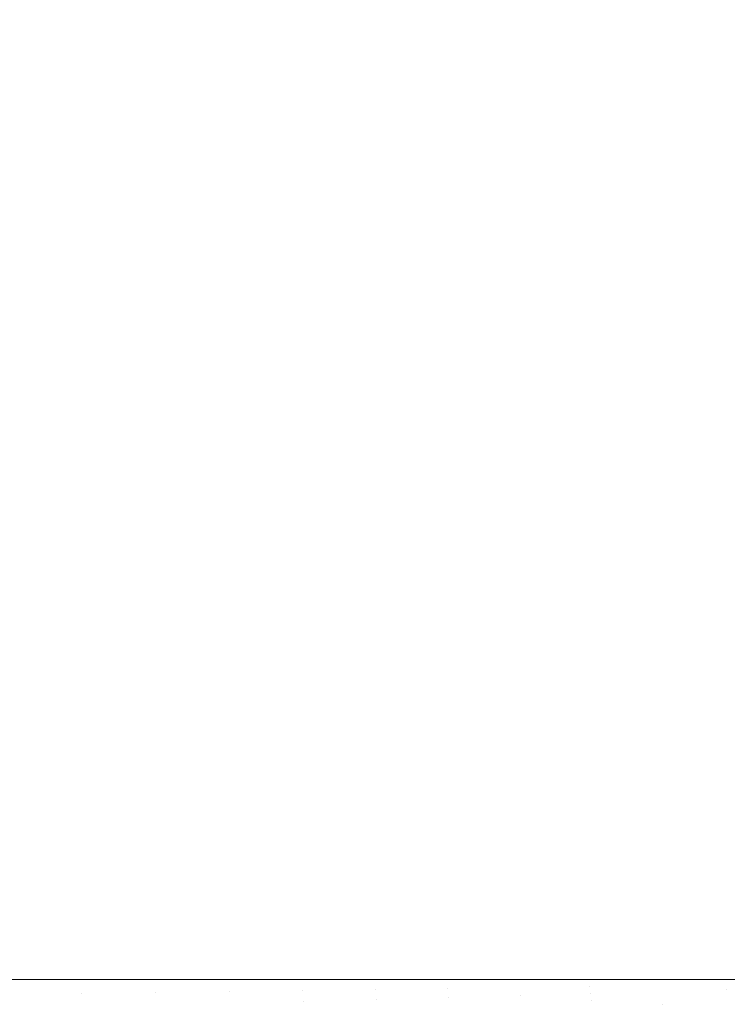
# Model space of a CAD drawing. Header units: centimetres. Extents: x -62 to 63, y 4 to 6.
# Tile 53 of 256: x -61.991 to -61.8994, y 4.297 to 4.4244. Entities that reach past the tile are written whole.
import ezdxf

# ---------------------------------------------------------------- set-up
doc = ezdxf.new("R2010")
doc.units = ezdxf.units.CM
doc.header["$LTSCALE"] = 2.54
doc.layers.add('Lucido design-1', color=7, linetype='Continuous')

# ---------------------------------------------------------------- blocks, each defined once
blk = doc.blocks.new('Gruppo-4-1')
at = {"color": 7, "linetype": 'Continuous', "lineweight": 9}
for points, invisible_edges in [([(-62.00216, 5.90021, -2276.99892), (-61.98985, 5.90021, -2277.003), (-61.98985, 4.30021, -2277.003), (-61.99249, 4.30021, -2277.00213)], 10), ([(-61.99249, 4.30021, -2276.24222), (-61.98937, 4.30021, -2276.24119), (-61.98937, 5.90021, -2276.24119), (-61.99249, 5.90021, -2276.24222)], 10), ([(-61.98985, 5.90021, -2277.003), (-61.97722, 5.90021, -2277.00666), (-61.97722, 4.30021, -2277.00666), (-61.98303, 4.30021, -2277.00498)], 10), ([(-61.98303, 4.30021, -2277.00498), (-61.98985, 4.30021, -2277.003), (-61.98985, 5.90021, -2277.003)], 10), ([(-61.98303, 5.90021, -2276.23937), (-61.98937, 5.90021, -2276.24119), (-61.98937, 4.30021, -2276.24119), (-61.98303, 4.30021, -2276.23937)], 10), ([(-61.98303, 4.30021, -2276.23937), (-61.97668, 4.30021, -2276.23754), (-61.97668, 5.90021, -2276.23754), (-61.98303, 5.90021, -2276.23937)], 10), ([(-61.96398, 4.30021, -2277.00995), (-61.97722, 4.30021, -2277.00666), (-61.97722, 5.90021, -2277.00666), (-61.96398, 5.90021, -2277.00995)], 10), ([(-61.97352, 5.90021, -2276.23676), (-61.97668, 5.90021, -2276.23754), (-61.97668, 4.30021, -2276.23754), (-61.97352, 4.30021, -2276.23676)], 10), ([(-61.97352, 4.30021, -2276.23676), (-61.96398, 4.30021, -2276.2344), (-61.96398, 5.90021, -2276.2344), (-61.97352, 5.90021, -2276.23676)], 10), ([(-61.96398, 4.30021, -2276.2344), (-61.96252, 4.30021, -2276.23403), (-61.96252, 5.90021, -2276.23403), (-61.96398, 5.90021, -2276.2344)], 10), ([(-61.96398, 5.90021, -2277.00995), (-61.96311, 5.90021, -2277.01017), (-61.96311, 4.30021, -2277.01017), (-61.96398, 4.30021, -2277.00995)], 10), ([(-61.95445, 4.30021, -2277.01199), (-61.96311, 4.30021, -2277.01017), (-61.96311, 5.90021, -2277.01017), (-61.95445, 5.90021, -2277.01199)], 10), ([(-61.95445, 5.90021, -2276.23236), (-61.96252, 5.90021, -2276.23403), (-61.96252, 4.30021, -2276.23403), (-61.95445, 4.30021, -2276.23236)], 10), ([(-61.95445, 4.30021, -2276.23236), (-61.9469, 4.30021, -2276.23078), (-61.9469, 5.90021, -2276.23078), (-61.95445, 5.90021, -2276.23236)], 10), ([(-61.95445, 5.90021, -2277.01199), (-61.94756, 5.90021, -2277.01343), (-61.94756, 4.30021, -2277.01343), (-61.95445, 4.30021, -2277.01199)], 10), ([(-61.94756, 5.90021, -2277.01343), (-61.93058, 5.90021, -2277.01634), (-61.93058, 4.30021, -2277.01634), (-61.945, 4.30021, -2277.01387)], 10), ([(-61.945, 4.30021, -2277.01387), (-61.94756, 4.30021, -2277.01343), (-61.94756, 5.90021, -2277.01343)], 10), ([(-61.945, 5.90021, -2276.23046), (-61.9469, 5.90021, -2276.23078), (-61.9469, 4.30021, -2276.23078), (-61.945, 4.30021, -2276.23046)], 10), ([(-61.945, 4.30021, -2276.23046), (-61.93562, 4.30021, -2276.22887), (-61.93562, 5.90021, -2276.22887), (-61.945, 5.90021, -2276.23046)], 10), ([(-61.93562, 4.30021, -2276.22887), (-61.92987, 4.30021, -2276.2279), (-61.92987, 5.90021, -2276.2279), (-61.93562, 5.90021, -2276.22887)], 10), ([(-61.93058, 5.90021, -2277.01634), (-61.91727, 5.90021, -2277.0181), (-61.91228, 4.30021, -2277.01876), (-61.92638, 4.30021, -2277.01689)], 10), ([(-61.92638, 4.30021, -2277.01689), (-61.93058, 4.30021, -2277.01634), (-61.93058, 5.90021, -2277.01634)], 10), ([(-61.92987, 4.30021, -2276.2279), (-61.91727, 4.30021, -2276.22624), (-61.91727, 5.90021, -2276.22624), (-61.92638, 5.90021, -2276.22744)], 10), ([(-61.92638, 5.90021, -2276.22744), (-61.92987, 5.90021, -2276.2279), (-61.92987, 4.30021, -2276.2279)], 10), ([(-61.91727, 4.30021, -2276.22624), (-61.91152, 4.30021, -2276.22549), (-61.91152, 5.90021, -2276.22549), (-61.91727, 5.90021, -2276.22624)], 10), ([(-61.91727, 5.90021, -2277.0181), (-61.91228, 5.90021, -2277.01876), (-61.91228, 4.30021, -2277.01876)], 10), ([(-61.89957, 4.30021, -2277.01997), (-61.91228, 4.30021, -2277.01876), (-61.91228, 5.90021, -2277.01876), (-61.89957, 5.90021, -2277.01997)], 10), ([(-61.89957, 5.90021, -2276.22437), (-61.91152, 5.90021, -2276.22549), (-61.91152, 4.30021, -2276.22549), (-61.89957, 4.30021, -2276.22437)], 10), ([(-61.89957, 4.30021, -2276.22437), (-61.89205, 4.30021, -2276.22367), (-61.89205, 5.90021, -2276.22367), (-61.89957, 5.90021, -2276.22437)], 10), ([(-61.89957, 5.90021, -2277.01997), (-61.89285, 5.90021, -2277.02061), (-61.89285, 4.30021, -2277.02061), (-61.89957, 4.30021, -2277.01997)], 10), ([(-61.98937, 4.30021, -2276.24119), (-61.99249, 4.30021, -2276.24222), (-61.99243, 4.29831, -2276.24217)], 10), ([(-61.99243, 4.29831, -2277.00217), (-61.99249, 4.30021, -2277.00213), (-61.98985, 4.30021, -2277.003)], 9), ([(-61.98937, 4.30021, -2276.24119), (-61.99243, 4.29831, -2276.24217), (-61.98298, 4.29844, -2276.23931)], 11), ([(-61.98298, 4.29844, -2277.00503), (-61.99243, 4.29831, -2277.00217), (-61.98985, 4.30021, -2277.003)], 11), ([(-61.98985, 4.30021, -2277.003), (-61.98303, 4.30021, -2277.00498), (-61.98298, 4.29844, -2277.00503)], 10), ([(-61.98298, 4.29844, -2276.23931), (-61.98303, 4.30021, -2276.23937), (-61.98937, 4.30021, -2276.24119)], 9), ([(-61.97668, 4.30021, -2276.23754), (-61.98303, 4.30021, -2276.23937), (-61.98298, 4.29844, -2276.23931)], 10), ([(-61.98298, 4.29844, -2277.00503), (-61.98303, 4.30021, -2277.00498), (-61.97722, 4.30021, -2277.00666)], 9), ([(-61.98298, 4.29844, -2276.23931), (-61.97347, 4.29856, -2276.23671), (-61.97668, 4.30021, -2276.23754)], 11), ([(-61.97722, 4.30021, -2277.00666), (-61.97347, 4.29856, -2277.00763), (-61.98298, 4.29844, -2277.00503)], 11), ([(-61.97347, 4.29856, -2277.00763), (-61.97722, 4.30021, -2277.00666), (-61.96398, 4.30021, -2277.00995)], 9), ([(-61.97347, 4.29856, -2276.23671), (-61.97352, 4.30021, -2276.23676), (-61.97668, 4.30021, -2276.23754)], 9), ([(-61.96393, 4.29869, -2276.23437), (-61.96398, 4.30021, -2276.2344), (-61.97352, 4.30021, -2276.23676), (-61.97347, 4.29856, -2276.23671)], 13), ([(-61.96398, 4.30021, -2277.00995), (-61.96393, 4.29869, -2277.00997), (-61.97347, 4.29856, -2277.00763)], 11), ([(-61.96252, 4.30021, -2276.23403), (-61.96398, 4.30021, -2276.2344), (-61.96393, 4.29869, -2276.23437)], 10), ([(-61.96393, 4.29869, -2277.00997), (-61.96398, 4.30021, -2277.00995), (-61.96311, 4.30021, -2277.01017)], 9), ([(-61.96252, 4.30021, -2276.23403), (-61.96393, 4.29869, -2276.23437), (-61.95442, 4.29882, -2276.23228)], 11), ([(-61.96311, 4.30021, -2277.01017), (-61.96375, 4.29713, -2277.00997), (-61.96393, 4.29869, -2277.00997)], 11), ([(-61.95425, 4.29739, -2277.01206), (-61.96375, 4.29713, -2277.00997), (-61.96311, 4.30021, -2277.01017)], 11), ([(-61.96311, 4.30021, -2277.01017), (-61.95445, 4.30021, -2277.01199), (-61.95425, 4.29739, -2277.01206)], 10), ([(-61.95442, 4.29882, -2276.23228), (-61.95445, 4.30021, -2276.23236), (-61.96252, 4.30021, -2276.23403)], 9), ([(-61.9469, 4.30021, -2276.23078), (-61.95445, 4.30021, -2276.23236), (-61.95442, 4.29882, -2276.23228)], 10), ([(-61.95425, 4.29739, -2277.01206), (-61.95445, 4.30021, -2277.01199), (-61.94756, 4.30021, -2277.01343)], 9), ([(-61.95442, 4.29882, -2276.23228), (-61.94496, 4.29895, -2276.23043), (-61.9469, 4.30021, -2276.23078)], 11), ([(-61.94756, 4.30021, -2277.01343), (-61.94481, 4.29765, -2277.01391), (-61.95425, 4.29739, -2277.01206)], 11), ([(-61.94756, 4.30021, -2277.01343), (-61.945, 4.30021, -2277.01387), (-61.94481, 4.29765, -2277.01391)], 10), ([(-61.94496, 4.29895, -2276.23043), (-61.945, 4.30021, -2276.23046), (-61.9469, 4.30021, -2276.23078)], 9), ([(-61.93562, 4.30021, -2276.22887), (-61.945, 4.30021, -2276.23046), (-61.94496, 4.29895, -2276.23043)], 10), ([(-61.945, 4.30021, -2277.01387), (-61.93058, 4.30021, -2277.01634), (-61.93546, 4.2979, -2277.01554)], 10), ([(-61.93546, 4.2979, -2277.01554), (-61.94481, 4.29765, -2277.01391), (-61.945, 4.30021, -2277.01387)], 11), ([(-61.94496, 4.29895, -2276.23043), (-61.93559, 4.29908, -2276.2288), (-61.93562, 4.30021, -2276.22887)], 11), ([(-61.92987, 4.30021, -2276.2279), (-61.93562, 4.30021, -2276.22887), (-61.93559, 4.29908, -2276.2288)], 10), ([(-61.92987, 4.30021, -2276.2279), (-61.93559, 4.29908, -2276.2288), (-61.91724, 4.29932, -2276.22617)], 11), ([(-61.92623, 4.29816, -2277.01695), (-61.93546, 4.2979, -2277.01554), (-61.93058, 4.30021, -2277.01634)], 11), ([(-61.93058, 4.30021, -2277.01634), (-61.92638, 4.30021, -2277.01689), (-61.92623, 4.29816, -2277.01695)], 10), ([(-61.91724, 4.29932, -2276.22617), (-61.91727, 4.30021, -2276.22624), (-61.92987, 4.30021, -2276.2279)], 9), ([(-61.92638, 4.30021, -2277.01689), (-61.91228, 4.30021, -2277.01876), (-61.91714, 4.29841, -2277.01817), (-61.92623, 4.29816, -2277.01695)], 14), ([(-61.91152, 4.30021, -2276.22549), (-61.91727, 4.30021, -2276.22624), (-61.91724, 4.29932, -2276.22617)], 10), ([(-61.91724, 4.29932, -2276.22617), (-61.91714, 4.29841, -2276.22617), (-61.91152, 4.30021, -2276.22549)], 11), ([(-61.91152, 4.30021, -2276.22549), (-61.91714, 4.29841, -2276.22617), (-61.89948, 4.29889, -2276.22429)], 11), ([(-61.89948, 4.29889, -2277.02005), (-61.91714, 4.29841, -2277.01817), (-61.91228, 4.30021, -2277.01876)], 11), ([(-61.91228, 4.30021, -2277.01876), (-61.89957, 4.30021, -2277.01997), (-61.89948, 4.29889, -2277.02005)], 10), ([(-61.89948, 4.29889, -2276.22429), (-61.89957, 4.30021, -2276.22437), (-61.91152, 4.30021, -2276.22549)], 9), ([(-61.89205, 4.30021, -2276.22367), (-61.89957, 4.30021, -2276.22437), (-61.89948, 4.29889, -2276.22429)], 10), ([(-61.89948, 4.29889, -2277.02005), (-61.89957, 4.30021, -2277.01997), (-61.89285, 4.30021, -2277.02061)], 9), ([(-61.89948, 4.29889, -2276.22429), (-61.89915, 4.29749, -2276.22429), (-61.89205, 4.30021, -2276.22367)], 11), ([(-61.89285, 4.30021, -2277.02061), (-61.89915, 4.29749, -2277.02005), (-61.89948, 4.29889, -2277.02005)], 11), ([(-61.96393, 4.29869, -2276.23437), (-61.96375, 4.29713, -2276.23437), (-61.95425, 4.29739, -2276.23228), (-61.95442, 4.29882, -2276.23228)], 15), ([(-61.94496, 4.29895, -2276.23043), (-61.95442, 4.29882, -2276.23228), (-61.95425, 4.29739, -2276.23228), (-61.94481, 4.29765, -2276.23043)], 15), ([(-61.94481, 4.29765, -2276.23043), (-61.93546, 4.2979, -2276.2288), (-61.93559, 4.29908, -2276.2288), (-61.94496, 4.29895, -2276.23043)], 15), ([(-61.93559, 4.29908, -2276.2288), (-61.93546, 4.2979, -2276.2288), (-61.91714, 4.29841, -2276.22617), (-61.91724, 4.29932, -2276.22617)], 15), ([(-61.89948, 4.29889, -2276.22429), (-61.91714, 4.29841, -2276.22617), (-61.90783, 4.297, -2276.22514)], 11), ([(-61.90783, 4.297, -2277.0192), (-61.91714, 4.29841, -2277.01817), (-61.89948, 4.29889, -2277.02005)], 11), ([(-61.90783, 4.297, -2276.22514), (-61.89915, 4.29749, -2276.22429), (-61.89948, 4.29889, -2276.22429)], 11), ([(-61.89948, 4.29889, -2277.02005), (-61.89915, 4.29749, -2277.02005), (-61.90783, 4.297, -2277.0192)], 11), ([(-61.98298, 4.29844, -2276.23931), (-61.99243, 4.29831, -2276.24217), (-61.99221, 4.29635, -2276.24217), (-61.98278, 4.2966, -2276.23931)], 15), ([(-61.98298, 4.29844, -2277.00503), (-61.98278, 4.2966, -2277.00503), (-61.99221, 4.29635, -2277.00217), (-61.99243, 4.29831, -2277.00217)], 15), ([(-61.98278, 4.2966, -2276.23931), (-61.97328, 4.29687, -2276.23671), (-61.97347, 4.29856, -2276.23671), (-61.98298, 4.29844, -2276.23931)], 15), ([(-61.97347, 4.29856, -2277.00763), (-61.97328, 4.29687, -2277.00763), (-61.98278, 4.2966, -2277.00503), (-61.98298, 4.29844, -2277.00503)], 15), ([(-61.97347, 4.29856, -2276.23671), (-61.97328, 4.29687, -2276.23671), (-61.96375, 4.29713, -2276.23437), (-61.96393, 4.29869, -2276.23437)], 15), ([(-61.96393, 4.29869, -2277.00997), (-61.96375, 4.29713, -2277.00997), (-61.97328, 4.29687, -2277.00763), (-61.97347, 4.29856, -2277.00763)], 15), ([(-61.94481, 4.29765, -2276.23043), (-61.95425, 4.29739, -2276.23228), (-61.95397, 4.29591, -2276.23228)], 11), ([(-61.95397, 4.29591, -2277.01206), (-61.95425, 4.29739, -2277.01206), (-61.94481, 4.29765, -2277.01391)], 11), ([(-61.95397, 4.29591, -2276.23228), (-61.95356, 4.2944, -2276.23228), (-61.94418, 4.29493, -2276.23043), (-61.94481, 4.29765, -2276.23043)], 15), ([(-61.94481, 4.29765, -2277.01391), (-61.94418, 4.29493, -2277.01391), (-61.95356, 4.2944, -2277.01206), (-61.95397, 4.29591, -2277.01206)], 15), ([(-61.93523, 4.2967, -2276.2288), (-61.93546, 4.2979, -2276.2288), (-61.94481, 4.29765, -2276.23043), (-61.94418, 4.29493, -2276.23043)], 15), ([(-61.94481, 4.29765, -2277.01391), (-61.93546, 4.2979, -2277.01554), (-61.93489, 4.29546, -2277.01554), (-61.94418, 4.29493, -2277.01391)], 15), ([(-61.91696, 4.29746, -2276.22617), (-61.91714, 4.29841, -2276.22617), (-61.93546, 4.2979, -2276.2288), (-61.93523, 4.2967, -2276.2288)], 15), ([(-61.92572, 4.29598, -2277.01695), (-61.93489, 4.29546, -2277.01554), (-61.93546, 4.2979, -2277.01554), (-61.92623, 4.29816, -2277.01695)], 15), ([(-61.92623, 4.29816, -2277.01695), (-61.91714, 4.29841, -2277.01817), (-61.91669, 4.2965, -2277.01817), (-61.92572, 4.29598, -2277.01695)], 15), ([(-61.91714, 4.29841, -2276.22617), (-61.91696, 4.29746, -2276.22617), (-61.91669, 4.2965, -2276.22617), (-61.90783, 4.297, -2276.22514)], 15), ([(-61.90783, 4.297, -2277.0192), (-61.91669, 4.2965, -2277.01817), (-61.91714, 4.29841, -2277.01817)], 11), ([(-61.90713, 4.29526, -2276.22514), (-61.89856, 4.29602, -2276.22429), (-61.89915, 4.29749, -2276.22429), (-61.90783, 4.297, -2276.22514)], 15), ([(-61.90783, 4.297, -2277.0192), (-61.89915, 4.29749, -2277.02005), (-61.89856, 4.29602, -2277.02005), (-61.90713, 4.29526, -2277.0192)], 15), ([(-61.96344, 4.29551, -2276.23437), (-61.96375, 4.29713, -2276.23437), (-61.97328, 4.29687, -2276.23671), (-61.97294, 4.29512, -2276.23671)], 15), ([(-61.97294, 4.29512, -2277.00763), (-61.97328, 4.29687, -2277.00763), (-61.96375, 4.29713, -2277.00997), (-61.96344, 4.29551, -2277.00997)], 15), ([(-61.95397, 4.29591, -2276.23228), (-61.95425, 4.29739, -2276.23228), (-61.96375, 4.29713, -2276.23437), (-61.96344, 4.29551, -2276.23437)], 15), ([(-61.96344, 4.29551, -2277.00997), (-61.96375, 4.29713, -2277.00997), (-61.95425, 4.29739, -2277.01206), (-61.95397, 4.29591, -2277.01206)], 15), ([(-61.91696, 4.29746, -2276.22617), (-61.93523, 4.2967, -2276.2288), (-61.92572, 4.29598, -2276.22739)], 11), ([(-61.92572, 4.29598, -2276.22739), (-61.91669, 4.2965, -2276.22617), (-61.91696, 4.29746, -2276.22617)], 11), ([(-61.90783, 4.297, -2276.22514), (-61.91669, 4.2965, -2276.22617), (-61.91634, 4.2955, -2276.22617)], 11), ([(-61.90713, 4.29526, -2277.0192), (-61.91588, 4.29448, -2277.01817), (-61.91669, 4.2965, -2277.01817), (-61.90783, 4.297, -2277.0192)], 15), ([(-61.91634, 4.2955, -2276.22617), (-61.91588, 4.29448, -2276.22617), (-61.90713, 4.29526, -2276.22514), (-61.90783, 4.297, -2276.22514)], 15)]:
    blk.add_3dface(points, dxfattribs=dict(at, invisible_edges=invisible_edges))
blk = doc.blocks.new('Gruppo-5-1')
at = {"color": 7}
blk.add_blockref('Gruppo-4-1', (0, 0), dxfattribs=at)

msp = doc.modelspace()

# ---------------------------------------------------------------- block references
at = {"layer": 'Lucido design-1', "color": 7}
msp.add_blockref('Gruppo-5-1', (0, 0), dxfattribs=at)

doc.saveas('drawing.dxf')
